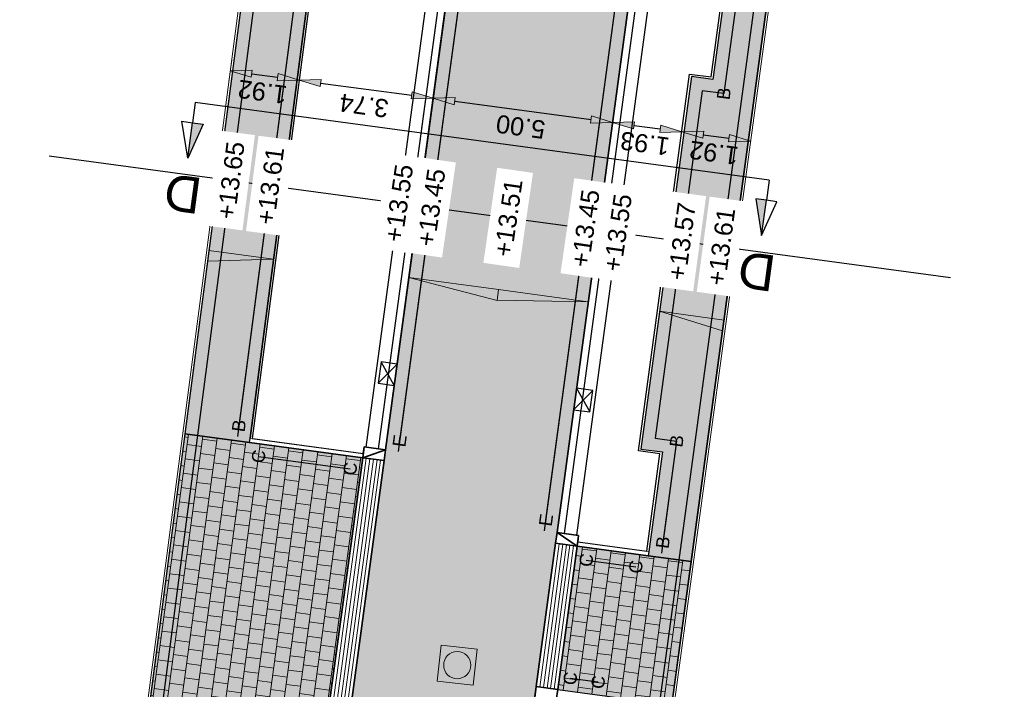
# Model space of a CAD drawing. Header units: metres. Extents: x 131295 to 132236, y 397710 to 398702.
# Tile 11 of 127: x 131446 to 131473, y 397746 to 397765. Entities that reach past the tile are written whole.
import ezdxf
from ezdxf.enums import TextEntityAlignment as Align

# ---------------------------------------------------------------- set-up
doc = ezdxf.new("R2010")
doc.units = ezdxf.units.M
doc.linetypes.add('AL-MATERIAALS', pattern=[2, 1, -1])
doc.layers.get('Defpoints').update_dxf_attribs({"color": 128})
for name, color, linetype, lineweight in [('N-D-dwarsprofiel situatie @ 0.2', 7, 'Continuous', 25), ('N-IE-te stellen putdeksel', 190, 'Continuous', 18), ('N-KO-inritband 600x300x200 mm', 110, 'Continuous', 35), ('N-KO-inritband streklagen', 8, 'Continuous', 5), ('N-KO-opsluitband 120x250mm', 2, 'Continuous', 25), ('N-KO-opsluitband 60x200mm', 2, 'Continuous', 25), ('N-KO-opsluitband achterkant', 8, 'Continuous', 5), ('N-KO-tekst banden', 1, 'Continuous', 18), ('N-KO-trottoirband 180-200x250mm', 3, 'Continuous', 35), ('N-KO-trottoirband achterkant', 8, 'Continuous', 5), ('N-RI-trottoirkolk', 7, 'Continuous', 25), ('N-VH-afschotrichting @ 0.2', 250, 'Continuous', 18), ("N-VH-arcering 'MAT' grijs 254", 254, 'Continuous', 18), ('N-VH-arcering betontegels halfsteensverband', 8, 'Continuous', 5), ('X-AL-maatvoering', 1, 'Continuous', 18), ('X-AL-materiaalscheiding', 1, 'AL-MATERIAALS', 18), ('X-AL-planhoogte', 190, 'Continuous', 25)]:
    doc.layers.add(name, color=color, linetype=linetype, lineweight=lineweight)
doc.layers.add("N-VH-arcering 'MAT' kleur 1 (heiderood)", color=7, linetype='Continuous', lineweight=18, true_color=0xd98c8c)
for name, color, linetype, plot in [('X-AL-contourlijnen', 30, 'Continuous', False), ('X-AL-hulplijn bandenlijnnummers', 30, 'Continuous', False), ('X-AL-hulplijn hoogtetekst', 190, 'Continuous', False)]:
    doc.layers.add(name, color=color, linetype=linetype, plot=plot)
doc.styles.add('CS Annotative', font='arial.ttf')
doc.dimstyles.new('CS Annotative', dxfattribs={"dimtxt": 2.5, "dimasz": 3, "dimexe": 0.18, "dimexo": 0.0625, "dimgap": 1, "dimtad": 1, "dimzin": 0, "dimdsep": 46, "dimtxsty": 'CS Annotative', "dimblk": 'CS Dimensionpijl', "dimcen": 0, "dimse1": 1, "dimse2": 1, "dimclrd": 256, "dimclre": 256, "dimclrt": 2, "dimadec": 0, "dimazin": 0, "dimtm": 1e-09, "dimtfac": 1, "dimtofl": 0, "dimtmove": 1, "dimatfit": 3, "dimfxl": 1, "dimtfillclr": 256, "dimtolj": 1, "dimtzin": 0, "dimarcsym": 0})

# ---------------------------------------------------------------- blocks, each defined once
blk = doc.blocks.new('*U116')
for p, q in [((-2.45, -1.14), (0.23, 1.48)), ((-0.23, -1.48), (-2, 1.82))]:
    blk.add_line(p, q)
blk.add_lwpolyline([(-0.23, -1.48), (0.23, 1.48), (-2, 1.82), (-2.45, -1.14)], close=True)
blk = doc.blocks.new('*U102')
for p, q in [((0.23, 1.48), (2, -1.82)), ((2.45, 1.14), (-0.23, -1.48))]:
    blk.add_line(p, q)
blk.add_lwpolyline([(0.23, 1.48), (-0.23, -1.48), (2, -1.82), (2.45, 1.14)], close=True)
blk = doc.blocks.new('CS Dimensionpijl')
h = blk.add_hatch(color=256)
h.dxf.hatch_style = 1
h.paths.add_polyline_path([(-1, -0.1667), (0, 0), (-1, 0.1667)])
at = {"flags": 128}
blk.add_lwpolyline([(0, 0.5), (0, -0.5)], dxfattribs=at)
blk.add_lwpolyline([(-1, -0.1667), (0, 0), (-1, 0.1667)], close=True, dxfattribs=at)
blk = doc.blocks.new('*D382')
at = {"layer": 'Defpoints', "color": 0, "transparency": 16777216}
for p in [(131451.422, 397763.515), (131453.325, 397763.258), (131453.325, 397763.258)]:
    blk.add_point(p, dxfattribs=at)
at = {"layer": 'X-AL-maatvoering', "lineweight": -2, "transparency": 16777216}
blk.add_line((131452.017, 397763.435), (131452.73, 397763.338), dxfattribs=at)
at = {"layer": 'X-AL-maatvoering', "lineweight": -2, "transparency": 16777216, "xscale": 0.6000000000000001, "yscale": 0.6000000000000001, "zscale": 0.6000000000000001}
for p, rotation in [((131451.422, 397763.515), 172.3028637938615), ((131453.325, 397763.258), 352.3028637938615)]:
    blk.add_blockref('CS Dimensionpijl', p, dxfattribs=dict(at, rotation=rotation))
at = {"layer": 'X-AL-maatvoering', "color": 2, "transparency": 16777216, "insert": (131452.312, 397762.935), "char_height": 0.5, "attachment_point": 5, "rotation": 172.3029, "style": 'CS Annotative'}
blk.add_mtext('\\A1;1.92', dxfattribs=at)
blk = doc.blocks.new('*D383')
at = {"layer": 'Defpoints', "color": 0, "transparency": 16777216}
for p in [(131453.325, 397763.258), (131457.028, 397762.757), (131456.926, 397762.002)]:
    blk.add_point(p, dxfattribs=at)
at = {"layer": 'X-AL-maatvoering', "lineweight": -2, "transparency": 16777216}
blk.add_line((131453.919, 397763.178), (131456.434, 397762.838), dxfattribs=at)
at = {"layer": 'X-AL-maatvoering', "lineweight": -2, "transparency": 16777216, "xscale": 0.6000000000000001, "yscale": 0.6000000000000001, "zscale": 0.6000000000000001}
for p, rotation in [((131453.325, 397763.258), 172.3028637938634), ((131457.028, 397762.757), 352.3028637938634)]:
    blk.add_blockref('CS Dimensionpijl', p, dxfattribs=dict(at, rotation=rotation))
at = {"layer": 'X-AL-maatvoering', "color": 2, "transparency": 16777216, "insert": (131455.116, 397762.556), "char_height": 0.5, "attachment_point": 5, "rotation": 172.3029, "style": 'CS Annotative'}
blk.add_mtext('\\A1;3.74', dxfattribs=at)
blk = doc.blocks.new('*D384')
at = {"layer": 'Defpoints', "color": 0, "transparency": 16777216}
for p in [(131456.926, 397762.002), (131461.983, 397762.088), (131461.983, 397762.088)]:
    blk.add_point(p, dxfattribs=at)
at = {"layer": 'X-AL-maatvoering', "lineweight": -2, "transparency": 16777216}
blk.add_line((131457.623, 397762.677), (131461.389, 397762.168), dxfattribs=at)
at = {"layer": 'X-AL-maatvoering', "lineweight": -2, "transparency": 16777216, "xscale": 0.6000000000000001, "yscale": 0.6000000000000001, "zscale": 0.6000000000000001}
for p, rotation in [((131457.028, 397762.757), 172.3028637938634), ((131461.983, 397762.088), 352.3028637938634)]:
    blk.add_blockref('CS Dimensionpijl', p, dxfattribs=dict(at, rotation=rotation))
at = {"layer": 'X-AL-maatvoering', "color": 2, "transparency": 16777216, "insert": (131459.445, 397761.971), "char_height": 0.5, "attachment_point": 5, "rotation": 172.3029, "style": 'CS Annotative'}
blk.add_mtext('\\A1;5.00', dxfattribs=at)
blk = doc.blocks.new('*D385')
at = {"layer": 'Defpoints', "color": 0, "transparency": 16777216}
for p in [(131461.983, 397762.088), (131463.894, 397761.824), (131463.895, 397761.829)]:
    blk.add_point(p, dxfattribs=at)
at = {"layer": 'X-AL-maatvoering', "lineweight": -2, "transparency": 16777216}
blk.add_line((131462.578, 397762.007), (131463.3, 397761.91), dxfattribs=at)
at = {"layer": 'X-AL-maatvoering', "lineweight": -2, "transparency": 16777216, "xscale": 0.6000000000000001, "yscale": 0.6000000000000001, "zscale": 0.6000000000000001}
for p, rotation in [((131461.983, 397762.088), 172.3028637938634), ((131463.895, 397761.829), 352.3028637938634)]:
    blk.add_blockref('CS Dimensionpijl', p, dxfattribs=dict(at, rotation=rotation))
at = {"layer": 'X-AL-maatvoering', "color": 2, "transparency": 16777216, "insert": (131462.878, 397761.507), "char_height": 0.5, "attachment_point": 5, "rotation": 172.3029, "style": 'CS Annotative'}
blk.add_mtext('\\A1;1.93', dxfattribs=at)
blk = doc.blocks.new('*D386')
at = {"layer": 'Defpoints', "color": 0, "transparency": 16777216}
for p in [(131463.894, 397761.824), (131465.797, 397761.565), (131465.798, 397761.572)]:
    blk.add_point(p, dxfattribs=at)
at = {"layer": 'X-AL-maatvoering', "lineweight": -2, "transparency": 16777216}
blk.add_line((131464.49, 397761.749), (131465.203, 397761.653), dxfattribs=at)
at = {"layer": 'X-AL-maatvoering', "lineweight": -2, "transparency": 16777216, "xscale": 0.6000000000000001, "yscale": 0.6000000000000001, "zscale": 0.6000000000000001}
for p, rotation in [((131463.895, 397761.829), 172.3028637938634), ((131465.798, 397761.572), 352.3028637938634)]:
    blk.add_blockref('CS Dimensionpijl', p, dxfattribs=dict(at, rotation=rotation))
at = {"layer": 'X-AL-maatvoering', "color": 2, "transparency": 16777216, "insert": (131464.785, 397761.25), "char_height": 0.5, "attachment_point": 5, "rotation": 172.3029, "style": 'CS Annotative'}
blk.add_mtext('\\A1;1.92', dxfattribs=at)
blk = doc.blocks.new('*U464')
at = {"ltscale": 0.2}
h = blk.add_hatch(color=256, dxfattribs=at)
h.dxf.hatch_style = 1
h.paths.add_polyline_path([(0, 0), (-8.92, 1.21), (-9.12, -0.28)])
blk.add_lwpolyline([(0, 0), (-8.92, 1.21), (-9.12, -0.28)], close=True, dxfattribs=at)
blk = doc.blocks.new('*U456')
at = {"ltscale": 0.2}
h = blk.add_hatch(color=256, dxfattribs=at)
h.dxf.hatch_style = 1
h.paths.add_polyline_path([(0, 0), (-12.39, 1.67), (-12.59, 0.19)])
blk.add_lwpolyline([(0, 0), (-12.39, 1.67), (-12.59, 0.19)], close=True, dxfattribs=at)
blk = doc.blocks.new('*U455')
at = {"ltscale": 0.2}
h = blk.add_hatch(color=256, dxfattribs=at)
h.dxf.hatch_style = 1
h.paths.add_polyline_path([(0, 0), (12.39, -1.67), (12.19, -3.16)])
blk.add_lwpolyline([(0, 0), (12.39, -1.67), (12.19, -3.16)], close=True, dxfattribs=at)
blk = doc.blocks.new('*U465')
at = {"ltscale": 0.2}
h = blk.add_hatch(color=256, dxfattribs=at)
h.dxf.hatch_style = 1
h.paths.add_polyline_path([(0, 0), (8.92, -1.21), (8.72, -2.69)])
blk.add_lwpolyline([(0, 0), (8.92, -1.21), (8.72, -2.69)], close=True, dxfattribs=at)
blk = doc.blocks.new('*U515')
for points in [[(-44.97, 3.25), (-43.5, 3.05), (-45.63, -1.64)], [(34.31, -7.47), (32.84, -7.27), (33.65, -12.36)]]:
    blk.add_hatch(color=256).paths.add_polyline_path(points)
for p, q in [((-45.63, -1.64), (-46.44, 3.45)), ((-46.44, 3.45), (-44.97, 3.25)), ((-45.63, -1.64), (-44.97, 3.25)), ((-43.5, 3.05), (-45.63, -1.64)), ((-44.97, 3.25), (-43.5, 3.05)), ((34.31, -7.47), (32.84, -7.27)), ((32.84, -7.27), (33.65, -12.36)), ((33.65, -12.36), (34.31, -7.47)), ((33.65, -12.36), (35.78, -7.67)), ((35.78, -7.67), (34.31, -7.47))]:
    blk.add_line(p, q)
at = {"ltscale": 10, "flags": 128}
for points in [[(-44.59, 6.03), (-44.97, 3.25)], [(34.68, -4.69), (34.31, -7.47)]]:
    blk.add_lwpolyline(points, dxfattribs=at)
blk.add_lwpolyline([(34.68, -4.69), (-44.59, 6.03)])
at = {"lineweight": 50, "style": 'CS Annotative'}
for tag, p in [('Dwp2:', (-46.3, -6.59)), ('Dwp1:', (32.98, -17.32))]:
    blk.add_attdef(tag, text='', height=5, rotation=172.3, dxfattribs=at).set_placement(p, align=Align.MIDDLE_CENTER)
blk = doc.blocks.new('CS te stellen put(deksel)')
at = {"flags": 128}
blk.add_lwpolyline([(-0.5, -0.5), (0.5, -0.5), (0.5, 0.5), (-0.5, 0.5), (-0.5, -0.5)], close=True, dxfattribs=at)
blk.add_circle((0, 0), 0.375)

msp = doc.modelspace()

# ---------------------------------------------------------------- hatches: boundary and pattern name
at = {"layer": "N-VH-arcering 'MAT' grijs 254"}
h = msp.add_hatch(color=256, dxfattribs=at)
h.dxf.hatch_style = 1
edge = h.paths.add_edge_path()
edge.add_line((131444.612, 397780.693), (131444.556, 397780.247))
edge.add_line((131444.556, 397780.247), (131444.258, 397780.284))
edge.add_line((131444.258, 397780.284), (131444.09, 397778.945))
edge.add_line((131444.09, 397778.945), (131452.355, 397777.905))
edge.add_arc((131452.23, 397776.913), 1, -7.4681, 82.8316, ccw=False)
edge.add_line((131453.222, 397776.783), (131450.168, 397753.483))
edge.add_line((131450.168, 397753.483), (131451.951, 397753.242))
edge.add_line((131451.951, 397753.242), (131451.967, 397753.361))
edge.add_line((131451.967, 397753.361), (131454.539, 397772.98))
edge.add_arc((131455.53, 397772.85), 1, 82.2712, 172.5319, ccw=False)
edge.add_line((131455.665, 397773.841), (131458.276, 397773.486))
edge.add_line((131458.276, 397773.486), (131458.35, 397774.033))
edge.add_arc((131453.594, 397774.676), 4.8, 352.3029, 442.8316)
edge.add_line((131454.193, 397779.438), (131453.207, 397779.612))
edge.add_line((131453.207, 397779.612), (131444.612, 397780.693))
h = msp.add_hatch(color=256, dxfattribs=at)
h.dxf.hatch_style = 1
edge = h.paths.add_edge_path()
edge.add_line((131472.809, 397772.867), (131469.847, 397773.292))
edge.add_line((131469.847, 397773.292), (131470.118, 397775.288))
edge.add_line((131470.118, 397775.288), (131469.883, 397775.323))
edge.add_line((131469.883, 397775.323), (131468.886, 397775.419))
edge.add_arc((131468.189, 397770.67), 4.8, 81.6434, 154.5893)
edge.add_line((131463.853, 397772.729), (131464.415, 397772.653))
edge.add_arc((131464.281, 397771.662), 1, -7.7288, 82.2712, ccw=False)
edge.add_line((131465.272, 397771.528), (131464.567, 397766.333))
edge.add_line((131464.567, 397766.333), (131465.161, 397766.252))
edge.add_line((131465.161, 397766.252), (131464.758, 397763.279))
edge.add_line((131464.758, 397763.279), (131464.163, 397763.36))
edge.add_line((131464.163, 397763.36), (131462.766, 397753.061))
edge.add_line((131462.766, 397753.061), (131463.36, 397752.981))
edge.add_line((131463.36, 397752.981), (131462.987, 397750.229))
edge.add_line((131462.987, 397750.229), (131462.971, 397750.11))
edge.add_line((131462.971, 397750.11), (131464.16, 397749.949))
edge.add_line((131464.16, 397749.949), (131466.517, 397767.322))
edge.add_arc((131471.472, 397766.65), 5, 81.6434, 172.2712, ccw=False)
edge.add_line((131472.199, 397771.597), (131472.618, 397771.535))
edge.add_line((131472.618, 397771.535), (131472.809, 397772.867))
h = msp.add_hatch(color=256, dxfattribs=at)
h.dxf.hatch_style = 1
h.paths.add_polyline_path([(131455.08, 397752.819), (131451.951, 397753.242), (131450.168, 397753.483), (131449.651, 397749.546), (131449.123, 397745.5), (131450.907, 397745.259), (131454.001, 397744.841)])
h = msp.add_hatch(color=256, dxfattribs=at)
h.dxf.hatch_style = 1
h.paths.add_polyline_path([(131464.16, 397749.949), (131462.97, 397750.11), (131461.006, 397750.375), (131460.47, 397746.412), (131461.836, 397746.227), (131463.622, 397745.986)])
at = {"layer": "N-VH-arcering 'MAT' kleur 1 (heiderood)"}
h = msp.add_hatch(color=256, dxfattribs=at)
h.dxf.hatch_style = 1
edge = h.paths.add_edge_path()
edge.add_line((131463.093, 397770.299), (131458.138, 397770.969))
edge.add_line((131458.138, 397770.969), (131455.714, 397753.036))
edge.add_line((131455.714, 397753.036), (131455.674, 397752.739))
edge.add_line((131455.674, 397752.739), (131454.596, 397744.76))
edge.add_line((131454.596, 397744.76), (131454.556, 397744.463))
edge.add_line((131454.556, 397744.463), (131451.984, 397725.439))
edge.add_arc((131447.03, 397726.108), 5, 333.0097, 352.3029, ccw=False)
edge.add_line((131451.485, 397723.839), (131457.016, 397723.097))
edge.add_arc((131461.902, 397724.156), 5, 172.3029, 192.23, ccw=False)
edge.add_line((131456.947, 397724.826), (131459.327, 397742.434))
edge.add_line((131459.327, 397742.434), (131459.367, 397742.731))
edge.add_line((131459.367, 397742.731), (131460.411, 397750.456))
edge.add_line((131460.411, 397750.456), (131460.451, 397750.753))
edge.add_line((131460.451, 397750.753), (131463.093, 397770.299))
at = {"layer": 'N-VH-arcering betontegels halfsteensverband'}
h = msp.add_hatch(dxfattribs=at)
h.set_pattern_fill('CS-TEGEL HALFSTV', color=256, scale=6.67, angle=269.9381)
h.set_pattern_definition([(352.302863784, (26388.81757, 79479.82536), (0.42339488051, 0.14469562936), [0.4002, -0.4002]), (82.30286378, (26388.81757, 79479.82536), (-0.39659415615, 0.0536014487), [])])
h.paths.add_polyline_path([(131455.08, 397752.819), (131451.951, 397753.242), (131450.168, 397753.483), (131449.651, 397749.546), (131449.123, 397745.5), (131450.907, 397745.259), (131454.001, 397744.841)])
h = msp.add_hatch(dxfattribs=at)
h.set_pattern_fill('CS-TEGEL HALFSTV', color=256, scale=6.67, angle=89.9381)
h.set_pattern_definition([(172.3028638, (26388.81757, 79479.82536), (-0.42339488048, -0.14469562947), [0.4002, -0.4002]), (262.3028638, (26388.81757, 79479.82536), (0.39659415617, -0.0536014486), [])])
h.paths.add_polyline_path([(131464.16, 397749.949), (131462.97, 397750.11), (131461.006, 397750.375), (131460.47, 397746.412), (131461.836, 397746.227), (131463.62, 397745.986)])

# ---------------------------------------------------------------- linework, layer by layer
at = {"layer": 'N-KO-inritband 600x300x200 mm', "ltscale": 0.8}
for points in [[(131455.714, 397753.036), (131455.12, 397753.117), (131455.08, 397752.819), (131455.674, 397752.739)], [(131461.046, 397750.673), (131460.451, 397750.753), (131460.411, 397750.456), (131461.006, 397750.375)], [(131460.47, 397746.412), (131459.875, 397746.492), (131459.835, 397746.195), (131460.43, 397746.114)]]:
    msp.add_lwpolyline(points, close=True, dxfattribs=at)
at = {"layer": 'N-KO-inritband 600x300x200 mm', "flags": 128}
for points in [[(131455.714, 397753.036), (131455.08, 397752.819)], [(131455.08, 397752.819), (131454.001, 397744.841)], [(131454.596, 397744.76), (131455.674, 397752.739)], [(131461.006, 397750.375), (131460.451, 397750.753)], [(131460.411, 397750.456), (131459.875, 397746.492)], [(131460.47, 397746.412), (131461.006, 397750.375)]]:
    msp.add_lwpolyline(points, dxfattribs=at)
at = {"layer": 'N-KO-inritband streklagen', "flags": 128}
for points in [[(131454.1, 397744.827), (131455.179, 397752.806)], [(131454.199, 397744.814), (131455.278, 397752.793)], [(131454.299, 397744.8), (131455.377, 397752.779)], [(131454.398, 397744.787), (131455.476, 397752.766)], [(131454.497, 397744.774), (131455.575, 397752.752)], [(131460.51, 397750.442), (131459.974, 397746.478)], [(131460.609, 397750.429), (131460.074, 397746.465)], [(131460.708, 397750.416), (131460.173, 397746.452)], [(131460.807, 397750.402), (131460.272, 397746.438)], [(131460.907, 397750.389), (131460.371, 397746.425)]]:
    msp.add_lwpolyline(points, dxfattribs=at)
at = {"layer": 'N-KO-opsluitband 120x250mm', "flags": 128}
for points in [[(131451.951, 397753.242), (131455.08, 397752.819)], [(131461.006, 397750.375), (131462.971, 397750.11)]]:
    msp.add_lwpolyline(points, dxfattribs=at)
at = {"layer": 'N-KO-opsluitband 60x200mm', "flags": 128}
for points in [[(131444.09, 397778.945), (131444.09, 397778.945), (131452.355, 397777.905, -0.415747), (131453.222, 397776.783), (131449.651, 397749.546), (131446.794, 397727.669, -0.415681), (131443.416, 397725.085)], [(131458.277, 397773.486), (131455.665, 397773.841, 0.415547), (131454.539, 397772.98), (131451.967, 397753.361)], [(131463.853, 397772.729), (131464.415, 397772.653, -0.414214), (131465.272, 397771.528), (131464.567, 397766.333), (131465.161, 397766.252), (131464.758, 397763.279), (131464.163, 397763.36), (131462.766, 397753.061), (131463.36, 397752.981), (131462.987, 397750.229)], [(131472.618, 397771.535), (131472.199, 397771.597, 0.417426), (131466.517, 397767.322), (131460.615, 397723.828, 0.412414), (131461.465, 397722.703), (131463.259, 397722.449)]]:
    msp.add_lwpolyline(points, format="xyb", dxfattribs=at)
at = {"layer": 'N-KO-opsluitband achterkant', "flags": 128}
for points in [[(131444.09, 397778.945), (131444.082, 397778.885), (131452.348, 397777.846, -0.415747), (131453.162, 397776.791), (131449.592, 397749.554), (131446.734, 397727.677, -0.415681), (131443.424, 397725.145), (131443.416, 397725.085)], [(131458.268, 397773.427), (131455.657, 397773.781, 0.415547), (131454.598, 397772.972), (131452.026, 397753.353), (131451.967, 397753.361)], [(131463.826, 397772.672), (131464.407, 397772.594, -0.414214), (131465.212, 397771.536), (131464.499, 397766.281), (131465.094, 397766.201), (131464.706, 397763.347), (131464.112, 397763.427), (131462.698, 397753.01), (131463.293, 397752.929), (131462.927, 397750.237)], [(131472.609, 397771.476), (131472.19, 397771.537, 0.417426), (131466.577, 397767.314), (131460.674, 397723.82, 0.412414), (131461.473, 397722.763), (131463.267, 397722.508), (131463.259, 397722.449)]]:
    msp.add_lwpolyline(points, format="xyb", dxfattribs=at)
for points in [[(131451.951, 397753.242), (131451.967, 397753.361), (131455.096, 397752.938)], [(131461.022, 397750.494), (131462.987, 397750.229), (131462.971, 397750.11)]]:
    msp.add_lwpolyline(points, dxfattribs=at)
at = {"layer": 'N-KO-trottoirband 180-200x250mm'}
for points in [[(131454.218, 397779.637, -0.416919), (131458.549, 397774.006), (131455.714, 397753.036)], [(131460.451, 397750.753), (131463.234, 397771.339, -0.417589), (131468.915, 397775.617, -0.417589)]]:
    msp.add_lwpolyline(points, format="xyb", dxfattribs=at)
at = {"layer": 'N-KO-trottoirband achterkant'}
for points in [[(131454.193, 397779.438, -0.416919), (131458.35, 397774.033), (131455.516, 397753.063)], [(131460.649, 397750.726), (131463.432, 397771.313, -0.417589), (131468.886, 397775.419)]]:
    msp.add_lwpolyline(points, format="xyb", dxfattribs=at)
at = {"layer": 'X-AL-contourlijnen', "flags": 128}
for points in [[(131444.612, 397780.693), (131444.556, 397780.247), (131444.258, 397780.284), (131444.09, 397778.945), (131452.355, 397777.905, -0.415747), (131453.222, 397776.783), (131450.168, 397753.483), (131451.951, 397753.242), (131451.967, 397753.361), (131454.539, 397772.98, -0.415547), (131455.665, 397773.841), (131458.276, 397773.486), (131458.35, 397774.033, 0.416919), (131454.193, 397779.438), (131453.207, 397779.612)], [(131472.809, 397772.867), (131469.847, 397773.292), (131470.118, 397775.288), (131469.883, 397775.323), (131468.886, 397775.419, 0.329489), (131463.853, 397772.729), (131464.415, 397772.653, -0.414214), (131465.272, 397771.528), (131464.567, 397766.333), (131465.161, 397766.252), (131464.758, 397763.279), (131464.163, 397763.36), (131462.766, 397753.061), (131463.36, 397752.981), (131462.987, 397750.229), (131462.971, 397750.11), (131464.16, 397749.949), (131466.517, 397767.322, -0.417426), (131472.199, 397771.597), (131472.618, 397771.535)], [(131458.268, 397773.427), (131455.657, 397773.781, 0.415547), (131454.598, 397772.972), (131452.026, 397753.353), (131455.096, 397752.938), (131455.12, 397753.117), (131455.516, 397753.063)], [(131465.094, 397766.201), (131464.499, 397766.281), (131465.212, 397771.536, 0.414214), (131464.407, 397772.594), (131463.826, 397772.672, 0.074152), (131463.432, 397771.313), (131460.649, 397750.726), (131461.046, 397750.673), (131461.022, 397750.494), (131462.927, 397750.237), (131463.293, 397752.929), (131462.698, 397753.01), (131464.112, 397763.427), (131464.706, 397763.347)], [(131463.093, 397770.299), (131458.138, 397770.969), (131455.714, 397753.036), (131455.674, 397752.739), (131454.596, 397744.76), (131454.556, 397744.463), (131451.984, 397725.439, -0.084382), (131451.485, 397723.839), (131457.016, 397723.097, -0.087168), (131456.947, 397724.826), (131459.327, 397742.434), (131459.367, 397742.731), (131460.411, 397750.456), (131460.451, 397750.753)]]:
    msp.add_lwpolyline(points, format="xyb", close=True, dxfattribs=at)
for points in [[(131455.08, 397752.819), (131451.951, 397753.242), (131450.168, 397753.483), (131449.651, 397749.546), (131449.123, 397745.5), (131450.907, 397745.259), (131454.001, 397744.841)], [(131464.16, 397749.949), (131462.97, 397750.11), (131461.006, 397750.375), (131460.47, 397746.412), (131461.836, 397746.227), (131463.622, 397745.986)]]:
    msp.add_lwpolyline(points, close=True, dxfattribs=at)
at = {"layer": 'X-AL-hulplijn bandenlijnnummers'}
for points in [[(131454.558, 397779.938, -0.400558), (131458.895, 397773.959), (131456.101, 397753.287)], [(131460.145, 397751.097), (131462.887, 397771.386, -0.40122), (131468.668, 397775.998)]]:
    msp.add_lwpolyline(points, format="xyb", dxfattribs=at)
at = {"layer": 'X-AL-hulplijn bandenlijnnummers', "flags": 128}
for points in [[(131443.351, 397775.876), (131443.786, 397779.336), (131452.399, 397778.253, -0.415747), (131453.569, 397776.738), (131449.999, 397749.501), (131447.141, 397727.624, -0.389662), (131443.667, 397724.711)], [(131458.026, 397773.873), (131455.712, 397774.188, 0.415547), (131454.192, 397773.025), (131451.659, 397753.704)], [(131464.197, 397773.036), (131464.462, 397773, -0.414214), (131465.619, 397771.481), (131464.961, 397766.632), (131465.555, 397766.552), (131465.058, 397762.885), (131464.463, 397762.966), (131463.159, 397753.361), (131463.754, 397753.28), (131463.374, 397750.479)], [(131472.372, 397771.925), (131472.25, 397771.943, 0.417426), (131466.171, 397767.369), (131460.268, 397723.875, 0.412414), (131461.416, 397722.357), (131462.913, 397722.144)]]:
    msp.add_lwpolyline(points, format="xyb", dxfattribs=at)
for points in [[(131452.201, 397752.855), (131454.735, 397752.513)], [(131461.256, 397749.988), (131462.626, 397749.803)], [(131461.585, 397746.614), (131460.814, 397746.718)]]:
    msp.add_lwpolyline(points, dxfattribs=at)
at = {"layer": 'X-AL-hulplijn hoogtetekst'}
for points in [[(131454.261, 397779.984, -0.416919), (131458.895, 397773.959), (131456.061, 397752.989)], [(131454.149, 397779.091, -0.416919), (131458.003, 397774.08), (131455.169, 397753.11)], [(131460.104, 397750.8), (131462.887, 397771.386, -0.417589), (131468.966, 397775.963, -0.417589)], [(131460.996, 397750.679), (131463.779, 397771.266, -0.417589), (131468.835, 397775.072, -0.417589)]]:
    msp.add_lwpolyline(points, format="xyb", dxfattribs=at)
at = {"layer": 'X-AL-hulplijn hoogtetekst', "flags": 128}
for points in [[(131443.313, 397775.578), (131443.786, 397779.336), (131452.399, 397778.253, -0.415747), (131453.569, 397776.738), (131449.999, 397749.501), (131447.141, 397727.624, -0.415681), (131443.369, 397724.738, -0.415681)], [(131458.324, 397773.833), (131455.712, 397774.188, 0.415547), (131454.192, 397773.025), (131451.62, 397753.406)], [(131463.881, 397773.079), (131464.462, 397773, -0.414214), (131465.619, 397771.481), (131464.961, 397766.632), (131465.555, 397766.552), (131465.058, 397762.885), (131464.463, 397762.966), (131463.159, 397753.361), (131463.754, 397753.28), (131463.333, 397750.182)], [(131472.669, 397771.881), (131472.25, 397771.943, 0.417426), (131466.171, 397767.369), (131460.268, 397723.875, 0.412414), (131461.416, 397722.357), (131463.21, 397722.102)]]:
    msp.add_lwpolyline(points, format="xyb", dxfattribs=at)
msp.add_lwpolyline([(131446.421, 397761.164), (131471.321, 397757.798)], dxfattribs=at)
at = {"layer": 'X-AL-materiaalscheiding', "flags": 128}
for points in [[(131451.951, 397753.242), (131450.168, 397753.483)], [(131462.97, 397750.11), (131464.16, 397749.949)]]:
    msp.add_lwpolyline(points, dxfattribs=at)

# ---------------------------------------------------------------- block references
at = {"layer": 'N-D-dwarsprofiel situatie @ 0.2', "xscale": 0.2, "yscale": 0.2, "zscale": 0.2}
msp.add_blockref('*U515', (131459.372, 397761.432), dxfattribs=at).add_auto_attribs({'Dwp1:': 'D', 'Dwp2:': 'D'})
at = {"layer": 'N-IE-te stellen putdeksel', "rotation": 83.79902900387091}
msp.add_blockref('CS te stellen put(deksel)', (131457.693, 397747.087), dxfattribs=at)
at = {"layer": 'N-RI-trottoirkolk', "xscale": 0.2, "yscale": 0.2, "zscale": 0.2, "rotation": 1}
for name, p in [('*U116', (131455.995, 397755.113)), ('*U102', (131460.95, 397754.443))]:
    msp.add_blockref(name, p, dxfattribs=at)
at = {"layer": 'N-VH-afschotrichting @ 0.2', "xscale": 0.2, "yscale": 0.2, "zscale": 0.2}
for name, p in [('*U464', (131452.615, 397758.308)), ('*U455', (131456.359, 397757.802)), ('*U456', (131461.314, 397757.133)), ('*U465', (131463.282, 397756.867))]:
    msp.add_blockref(name, p, dxfattribs=at)

# ---------------------------------------------------------------- texts
at = {"layer": 'N-KO-tekst banden', "style": 'CS Annotative'}
for s, rotation, p in [('B', 82.3647, (131465.058, 397762.885)), ('B', 82.3647, (131451.659, 397753.704)), ('E', 82.36, (131456.101, 397753.287)), ('B', 82.3647, (131463.754, 397753.28)), ('C', 82.3647, (131452.201, 397752.855)), ('C', 82.3647, (131454.735, 397752.513)), ('E', 82.36, (131460.145, 397751.097)), ('B', 82.3647, (131463.374, 397750.479)), ('C', 82.3647, (131461.256, 397749.988)), ('C', 82.3647, (131462.626, 397749.803)), ('C', 82.3647, (131460.814, 397746.718)), ('C', 82.3647, (131461.585, 397746.614))]:
    msp.add_text(s, height=0.36, rotation=rotation, dxfattribs=at).set_placement(p, align=Align.MIDDLE)

# ---------------------------------------------------------------- dimensions: what is measured, and where the dimension line sits
at = {"layer": 'X-AL-maatvoering'}
dim = msp.add_aligned_dim(p1=(131451.422, 397763.515), p2=(131453.325, 397763.258), distance=0, dimstyle='CS Annotative', dxfattribs=at)
dim.commit()
dim.dimension.update_dxf_attribs({"geometry": '*D382', "text_midpoint": (131452.312, 397762.935)})
for base, p1, p2, picture, middle in [((131457.028, 397762.757), (131453.325, 397763.258), (131456.926, 397762.002), '*D383', (131455.116, 397762.556)), ((131461.983, 397762.088), (131456.926, 397762.002), (131461.983, 397762.088), '*D384', (131459.445, 397761.971)), ((131463.895, 397761.829), (131461.983, 397762.088), (131463.894, 397761.824), '*D385', (131462.878, 397761.507)), ((131465.798, 397761.572), (131463.894, 397761.824), (131465.797, 397761.565), '*D386', (131464.785, 397761.25))]:
    dim = msp.add_linear_dim(base=base, p1=p1, p2=p2, angle=172.3029, dimstyle='CS Annotative', dxfattribs=at)
    dim.commit()
    dim.dimension.update_dxf_attribs({"geometry": picture, "text_midpoint": middle})

# ---------------------------------------------------------------- next in the draw order: texts
at = {"layer": 'X-AL-planhoogte', "char_height": 0.5, "attachment_point": 5, "style": 'CS Annotative', "bg_fill": 2}
for s, insert, rotation in [('+13.65', (131451.438, 397760.486), 82.5319), ('+13.61', (131452.529, 397760.338), 82.5319), ('+13.55', (131456.081, 397759.858), 81.7688), ('+13.45', (131456.973, 397759.738), 81.7688), ('+13.51', (131459.104, 397759.45), 81.7688), ('+13.45', (131461.235, 397759.162), 81.7688), ('+13.55', (131462.126, 397759.041), 81.7688), ('+13.57', (131463.898, 397758.802), 82.2712), ('+13.61', (131464.988, 397758.654), 82.2712)]:
    msp.add_mtext(s, dxfattribs=dict(at, insert=insert, rotation=rotation))

doc.saveas('drawing.dxf')
